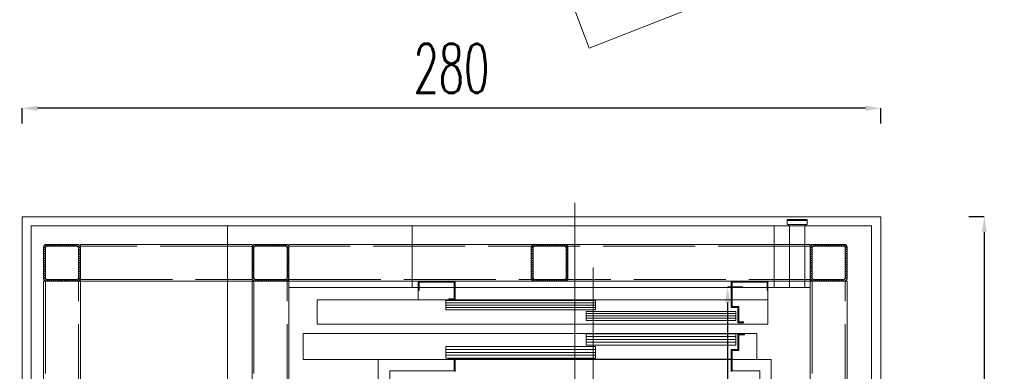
# Model space of a CAD drawing. Header units: millimetres. Extents: x 402 to 79005, y -7782 to 89952.
# Tile 67 of 256: x 26208 to 26529, y 15184 to 15298. Entities that reach past the tile are written whole.
import ezdxf
from ezdxf import colors
from ezdxf.entities.mleader import LeaderData, LeaderLine
from ezdxf.math import Vec2, Vec3

# ---------------------------------------------------------------- set-up
doc = ezdxf.new("R2010")
doc.units = ezdxf.units.MM
doc.header["$LTSCALE"] = 10
doc.linetypes.add('ACAD_ISO02W100', pattern=[15, 12, -3])
doc.linetypes.add('ACAD_ISO04W100', pattern=[30, 24, -3, 0, -3])
doc.layers.get('0').update_dxf_attribs({"lineweight": 0})
doc.layers.get('Defpoints').update_dxf_attribs({"color": 253})
for name, color, linetype, lineweight in [('0_A_DŹWIG OSOBOWY', 5, 'Continuous', 0), ('0_A_WYMIAROWANIE', 1, 'Continuous', 5), ('0_OPISY', 1, 'Continuous', 0), ('0_SZKLANA ELEWACJA SZYBU WINDOWEGO', 132, 'Continuous', 0), ('0_wymiarowanie', 1, 'Continuous', 0), ('A_SZYB WINDOWY', 7, 'Continuous', 0), ('AS_Belki', 145, 'Continuous', 0)]:
    doc.layers.add(name, color=color, linetype=linetype, lineweight=lineweight)
doc.styles.add('SIMPLEXD', font='simplex.shx', dxfattribs={"width": 0.6})
doc.styles.get("Standard").update_dxf_attribs({"font": 'arial.ttf'})
doc.dimstyles.new('1-100', dxfattribs={"dimtxt": 16, "dimasz": 5, "dimexe": 0, "dimexo": 0, "dimgap": 5, "dimtad": 1, "dimdec": 1, "dimtxsty": 'SIMPLEXD', "dimcen": 5, "dimclrt": 256, "dimadec": 0, "dimazin": 0, "dimtfac": 1, "dimtdec": 0, "dimtix": 1, "dimtmove": 1, "dimatfit": 3, "dimldrblk": 'LP', "dimfxl": 0, "dimarcsym": 0})
doc.dimstyles.new('ISO-25', dxfattribs={"dimtxt": 2.5, "dimasz": 2.5, "dimexe": 1.25, "dimexo": 0.625, "dimtad": 1, "dimtxsty": 'Standard', "dimcen": 2.5, "dimadec": 0, "dimazin": 0, "dimtfac": 1, "dimtmove": 0, "dimatfit": 3, "dimfxl": 0, "dimarcsym": 0})

# ---------------------------------------------------------------- blocks, each defined once
blk = doc.blocks.new('zw$BBA8')
for p, q in [((630.1, 106.1), (630.1, 3306.1)), ((1387.6, 3252.1), (1322.6, 3252.1)), ((1322.6, 3252.1), (1322.6, 3249.1)), ((1387.6, 3249.1), (1322.6, 3249.1)), ((1322.6, 3249.1), (1322.6, 3236.1)), ((1322.6, 3249.1), (1387.6, 3249.1)), ((1387.6, 3249.1), (1387.6, 3252.1)), ((1387.6, 3236.1), (1387.6, 3249.1)), ((-301.9, 3231.1), (-501.9, 3231.1)), ((-501.9, 3231.1), (-501.9, 181.1)), ((100.1, 3231.1), (-301.9, 3231.1)), ((100.1, 3031.1), (100.1, 3231.1)), ((1280.1, 3231.1), (100.1, 3231.1)), ((100.1, 3231.1), (100.1, 3111.1)), ((1330.1, 3231.1), (1280.1, 3231.1)), ((1280.1, 3231.1), (1280.1, 3031.1)), ((1280.1, 3111.1), (1280.1, 3231.1)), ((1322.6, 3236.1), (1387.6, 3236.1)), ((1382.6, 3236.1), (1327.6, 3236.1)), ((1327.6, 3236.1), (1327.6, 3231.1)), ((1327.6, 3231.1), (1382.6, 3231.1)), ((1380.1, 3231.1), (1330.1, 3231.1)), ((1330.1, 3031.1), (1330.1, 3231.1)), ((1398.1, 3231.1), (1380.1, 3231.1)), ((1380.1, 3231.1), (1380.1, 3031.1)), ((1382.6, 3231.1), (1382.6, 3236.1)), ((1598.1, 3231.1), (1398.1, 3231.1)), ((1598.1, 181.1), (1598.1, 3231.1)), ((100.1, 3111.1), (100.1, 3031.1)), ((690.1, 2721.1), (690.1, 3096.1)), ((1280.1, 3031.1), (1280.1, 3111.1)), ((120.1, 3051.1), (120.1, 3021.1)), ((240.1, 3051.1), (120.1, 3051.1)), ((240.1, 2991.1), (240.1, 3051.1)), ((1140.1, 3051.1), (1140.1, 2966.1)), ((1260.1, 3051.1), (1140.1, 3051.1)), ((1260.1, 3021.1), (1260.1, 3051.1)), ((-301.9, 3031.1), (-301.9, 2421.1)), ((-301.9, 3031.1), (100.1, 3031.1)), ((-301.9, 381.1), (-301.9, 3031.1)), ((100.1, 3031.1), (120.1, 3031.1)), ((120.1, 3021.1), (123.1, 3021.1)), ((120.1, 3021.1), (120.1, 2991.1)), ((123.1, 3021.1), (123.1, 3048.1)), ((123.1, 3048.1), (237.1, 3048.1)), ((123.1, 3031.1), (237.1, 3031.1)), ((237.1, 3048.1), (237.1, 2994.1)), ((240.1, 3031.1), (1140.1, 3031.1)), ((1143.1, 2969.1), (1143.1, 3048.1)), ((1143.1, 3048.1), (1257.1, 3048.1)), ((1143.1, 3031.1), (1257.1, 3031.1)), ((1257.1, 3048.1), (1257.1, 3021.1)), ((1257.1, 3021.1), (1260.1, 3021.1)), ((1260.1, 3031.1), (1280.1, 3031.1)), ((1260.1, 2991.1), (1260.1, 3021.1)), ((1280.1, 3031.1), (1330.1, 3031.1)), ((1330.1, 3031.1), (1380.1, 3031.1)), ((1380.1, 3031.1), (1398.1, 3031.1)), ((1398.1, 2106.1), (1398.1, 3031.1)), ((1398.1, 3031.1), (1398.1, 381.1)), ((1140.1, 2991.1), (-209.9, 2991.1)), ((-209.9, 2991.1), (-209.9, 2911.1)), ((120.1, 2991.1), (220.1, 2991.1)), ((697.5, 2988.1), (210.1, 2988.1)), ((210.1, 2988.1), (210.1, 2958.1)), ((237.1, 2994.1), (220.1, 2994.1)), ((220.1, 2994.1), (220.1, 2991.1)), ((220.1, 2991.1), (240.1, 2991.1)), ((240.1, 2991.1), (1140.1, 2991.1)), ((697.5, 2958.1), (697.5, 2988.1)), ((1260.1, 2991.1), (1143.1, 2991.1)), ((1143.1, 2991.1), (1260.1, 2991.1)), ((1260.1, 2911.1), (1260.1, 2991.1)), ((697.6, 2980.6), (210.1, 2980.6)), ((697.6, 2973.1), (210.1, 2973.1)), ((697.6, 2965.6), (210.1, 2965.6)), ((210.1, 2958.1), (697.5, 2958.1)), ((1140.1, 2966.1), (1162.1, 2966.1)), ((1165.1, 2969.1), (1143.1, 2969.1)), ((1162.1, 2966.1), (1162.1, 2916.1)), ((1165.1, 2919.1), (1165.1, 2969.1)), ((1155, 2953.1), (667.6, 2953.1)), ((667.6, 2953.1), (667.6, 2923.1)), ((1155.1, 2945.6), (667.6, 2945.6)), ((1155.1, 2938.1), (667.6, 2938.1)), ((1155.1, 2930.6), (667.6, 2930.6)), ((667.6, 2923.1), (1155, 2923.1)), ((1155, 2923.1), (1155, 2953.1)), ((-209.9, 2911.1), (1260.1, 2911.1)), ((1162.1, 2916.1), (1180.1, 2916.1)), ((1180.1, 2919.1), (1165.1, 2919.1)), ((1180.1, 2916.1), (1180.1, 2919.1)), ((1223.6, 2881.1), (-255.9, 2881.1)), ((-255.9, 2881.1), (-255.9, 2796.1)), ((1155, 2880.1), (667.6, 2880.1)), ((667.6, 2880.1), (667.6, 2843.1)), ((1155.1, 2870.9), (667.6, 2870.9)), ((1155.1, 2861.6), (667.6, 2861.6)), ((1155, 2843.1), (1155, 2880.1)), ((1183.6, 2879.1), (1162.1, 2879.1)), ((1162.1, 2879.1), (1162.1, 2829.1)), ((1165.1, 2876.1), (1183.6, 2876.1)), ((1165.1, 2826.1), (1165.1, 2876.1)), ((1183.6, 2876.1), (1183.6, 2879.1)), ((1223.6, 2796.1), (1223.6, 2881.1)), ((697.5, 2838.1), (210.1, 2838.1)), ((210.1, 2838.1), (210.1, 2801.1)), ((697.6, 2828.9), (210.1, 2828.9)), ((1155.1, 2852.4), (667.6, 2852.4)), ((667.6, 2843.1), (1155, 2843.1)), ((697.5, 2801.1), (697.5, 2838.1)), ((1162.1, 2829.1), (1140.1, 2829.1)), ((1140.1, 2829.1), (1140.1, 2756.1)), ((1143.1, 2826.1), (1165.1, 2826.1)), ((1143.1, 2759.1), (1143.1, 2826.1)), ((-255.9, 2796.1), (218.6, 2796.1)), ((-10.9, 2796.1), (-10.9, 616.1)), ((1271.1, 2796.1), (-10.9, 2796.1)), ((-10.9, 2796.1), (-10.9, 616.1)), ((1271.1, 2796.1), (-10.9, 2796.1)), ((-10.9, 2796.1), (-10.9, 616.1)), ((1271.1, 2796.1), (-10.9, 2796.1)), ((-10.9, 2796.1), (-10.9, 616.1)), ((1271.1, 2796.1), (-10.9, 2796.1)), ((697.6, 2819.6), (210.1, 2819.6)), ((697.6, 2810.4), (210.1, 2810.4)), ((210.1, 2801.1), (697.5, 2801.1)), ((240.1, 2799.1), (218.6, 2799.1)), ((218.6, 2799.1), (218.6, 2796.1)), ((218.6, 2796.1), (237.1, 2796.1)), ((237.1, 2796.1), (237.1, 2759.1)), ((240.1, 2756.1), (240.1, 2799.1)), ((1140.1, 2797.6), (240.1, 2797.6)), ((1143.1, 2796.1), (1223.6, 2796.1)), ((1271.1, 616.1), (1271.1, 2796.1)), ((1271.1, 616.1), (1271.1, 2796.1)), ((1271.1, 616.1), (1271.1, 2796.1)), ((1271.1, 616.1), (1271.1, 2796.1)), ((27.1, 2759.1), (27.1, 1836.1)), ((237.1, 2759.1), (27.1, 2759.1)), ((1233.1, 2759.1), (1143.1, 2759.1)), ((1233.1, 2106.1), (1233.1, 2759.1))]:
    blk.add_line(p, q)
blk = doc.blocks.new('*D3963')
at = {"layer": '0_wymiarowanie', "color": 0, "lineweight": -2}
for p, q in [((26444.01, 15210.98), (26439.01, 15210.98)), ((26439.01, 15205.98), (26439.01, 14950.98)), ((26444.01, 14945.98), (26439.01, 14945.98))]:
    blk.add_line(p, q, dxfattribs=at)
at = {"layer": '0_wymiarowanie', "color": 0, "lineweight": 9}
for points in [[(26439.85, 15205.98), (26438.18, 15205.98), (26439.01, 15210.98)], [(26438.18, 14950.98), (26439.85, 14950.98), (26439.01, 14945.98)]]:
    blk.add_solid(points, dxfattribs=at)
at = {"layer": 'Defpoints', "color": 0, "lineweight": 9}
for p in [(26453.11, 15210.98), (26439.01, 14945.98), (26447.08, 14945.98)]:
    blk.add_point(p, dxfattribs=at)
at = {"layer": '0_wymiarowanie', "insert": (26426.01, 15078.48), "char_height": 16, "attachment_point": 5, "rotation": 90, "style": 'SIMPLEXD'}
blk.add_mtext('265', dxfattribs=at)
blk = doc.blocks.new('LP')
for p, q in [((0, 1), (0, 0)), ((0, 0), (-1, 0)), ((0, -1), (0, 0)), ((0, 0), (1, 0))]:
    blk.add_line(p, q)
at = {"const_width": 0.2}
blk.add_lwpolyline([(0.707, 0.707), (-0.707, -0.707)], dxfattribs=at)
blk = doc.blocks.new('*D4052')
at = {"layer": '0_A_WYMIAROWANIE', "color": 0, "lineweight": -2}
for p, q in [((26208.95, 15264.23), (26208.95, 15269.23)), ((26483.95, 15269.23), (26213.95, 15269.23)), ((26488.95, 15264.23), (26488.95, 15269.23))]:
    blk.add_line(p, q, dxfattribs=at)
at = {"layer": '0_A_WYMIAROWANIE', "color": 0, "lineweight": 9}
for points in [[(26213.95, 15270.06), (26213.95, 15268.4), (26208.95, 15269.23)], [(26483.95, 15268.4), (26483.95, 15270.06), (26488.95, 15269.23)]]:
    blk.add_solid(points, dxfattribs=at)
at = {"layer": 'Defpoints', "color": 0, "lineweight": 9}
for p in [(26208.95, 15269.23), (26208.95, 15224.06), (26488.95, 15224.06)]:
    blk.add_point(p, dxfattribs=at)
at = {"layer": '0_A_WYMIAROWANIE', "insert": (26348.95, 15282.23), "char_height": 16, "attachment_point": 5, "style": 'SIMPLEXD'}
blk.add_mtext('280', dxfattribs=at)
blk = doc.blocks.new('*D4053')
at = {"layer": '0_A_WYMIAROWANIE', "color": 0, "lineweight": -2}
for p, q in [((26517.71, 15233.94), (26522.71, 15233.94)), ((26522.71, 15228.94), (26522.71, 14911.4)), ((26517.71, 14906.4), (26522.71, 14906.4))]:
    blk.add_line(p, q, dxfattribs=at)
at = {"layer": '0_A_WYMIAROWANIE', "color": 0, "lineweight": 9}
for points in [[(26523.54, 15228.94), (26521.88, 15228.94), (26522.71, 15233.94)], [(26521.88, 14911.4), (26523.54, 14911.4), (26522.71, 14906.4)]]:
    blk.add_solid(points, dxfattribs=at)
at = {"layer": 'Defpoints', "color": 0, "lineweight": 9}
for p in [(26488.95, 15233.94), (26488.95, 14906.4), (26522.71, 14906.4)]:
    blk.add_point(p, dxfattribs=at)
at = {"layer": '0_A_WYMIAROWANIE', "insert": (26508.19, 15070.17), "char_height": 16, "attachment_point": 5, "rotation": 90, "style": 'SIMPLEXD'}
blk.add_mtext('327,5', dxfattribs=at)
blk = doc.blocks.new('*D4588')
at = {"layer": '0_A_WYMIAROWANIE', "color": 0, "lineweight": -2}
blk.add_arc((29337.95, 15678.16), 175.39, 180.8167, 239.1833, dxfattribs=at)
at = {"layer": '0_A_WYMIAROWANIE', "color": 0}
for points in [[(29162.99, 15675.66), (29162.16, 15675.65), (29162.56, 15678.16)], [(29247.89, 15527.17), (29248.31, 15527.89), (29250.25, 15526.27)]]:
    blk.add_solid(points, dxfattribs=at)
at = {"layer": 'Defpoints', "color": 0}
for p in [(28877.95, 15678.16), (29337.95, 15678.16), (29337.95, 15678.16), (29197.52, 15573.07), (29107.95, 15279.79)]:
    blk.add_point(p, dxfattribs=at)
at = {"layer": '0_A_WYMIAROWANIE', "color": 0, "lineweight": 9, "insert": (29197.65, 15597.16), "char_height": 25, "attachment_point": 5, "rotation": 300}
blk.add_mtext('60%%d', dxfattribs=at)
blk = doc.blocks.new('zw$D85')
at = {"layer": '0_A_WYMIAROWANIE', "lineweight": 9}
blk.add_lwpolyline([(-230, -398.372), (0, 0)], dxfattribs=at)
blk.add_arc((0, 0), 460, 180, 240, dxfattribs=at)
dim = blk.add_angular_dim_2l(base=(-140.424, -105.083), line1=((-460, 0), (0, 0)), line2=((-230, -398.372), (0, 0)), dimstyle='ISO-25', override={"dimtxt": 25}, dxfattribs=at)
dim.commit()
dim.dimension.update_dxf_attribs({"geometry": '*D4588', "text_midpoint": (-140.296, -81), "insert": (-29337.947, -15678.157)})

msp = doc.modelspace()

# ---------------------------------------------------------------- hatches: boundary and pattern name
at = {"layer": 'AS_Belki'}
h = msp.add_hatch(dxfattribs=at)
h.set_pattern_fill('HYPECUTREGION', color=10, scale=0.5, angle=270, style=0, pattern_type=2)
h.set_pattern_definition([(315, (26255.57455, 15002.90297), (0.3535534, 0.3535534), [])])
h.paths.add_polyline_path([(26227.953, 15213.803), (26227.953, 15224.003, 0.4142136), (26227.053, 15224.903), (26216.853, 15224.903, 0.4142136), (26215.953, 15224.003), (26215.953, 15213.803, 0.4142136), (26216.853, 15212.903), (26227.053, 15212.903, 0.4142136)], flags=0)
h.paths.add_polyline_path([(26227.353, 15223.703), (26227.353, 15214.103, -0.4142136), (26226.753, 15213.503), (26217.153, 15213.503, -0.4142136), (26216.553, 15214.103), (26216.553, 15223.703, -0.4142136), (26217.153, 15224.303), (26226.753, 15224.303, -0.4142136)], flags=0)
h = msp.add_hatch(dxfattribs=at)
h.set_pattern_fill('HYPECUTREGION', color=10, scale=0.5, angle=270, style=0, pattern_type=2)
h.set_pattern_definition([(315, (26323.57455, 15002.90297), (0.3535534, 0.3535534), [])])
h.paths.add_polyline_path([(26295.953, 15213.803), (26295.953, 15224.003, 0.4142136), (26295.053, 15224.903), (26284.853, 15224.903, 0.4142136), (26283.953, 15224.003), (26283.953, 15213.803, 0.4142136), (26284.853, 15212.903), (26295.053, 15212.903, 0.4142136)], flags=0)
h.paths.add_polyline_path([(26295.353, 15223.703), (26295.353, 15214.103, -0.4142136), (26294.753, 15213.503), (26285.153, 15213.503, -0.4142136), (26284.553, 15214.103), (26284.553, 15223.703, -0.4142136), (26285.153, 15224.303), (26294.753, 15224.303, -0.4142136)], flags=0)
h = msp.add_hatch(dxfattribs=at)
h.set_pattern_fill('HYPECUTREGION', color=10, scale=0.5, angle=270, style=0, pattern_type=2)
h.set_pattern_definition([(315, (26414.57455, 15002.90297), (0.3535534, 0.3535534), [])])
h.paths.add_polyline_path([(26386.953, 15213.803), (26386.953, 15224.003, 0.4142136), (26386.053, 15224.903), (26375.853, 15224.903, 0.4142136), (26374.953, 15224.003), (26374.953, 15213.803, 0.4142136), (26375.853, 15212.903), (26386.053, 15212.903, 0.4142136)], flags=0)
h.paths.add_polyline_path([(26386.353, 15223.703), (26386.353, 15214.103, -0.4142136), (26385.753, 15213.503), (26376.153, 15213.503, -0.4142136), (26375.553, 15214.103), (26375.553, 15223.703, -0.4142136), (26376.153, 15224.303), (26385.753, 15224.303, -0.4142136)], flags=0)
h = msp.add_hatch(dxfattribs=at)
h.set_pattern_fill('HYPECUTREGION', color=10, scale=0.5, angle=270, style=0, pattern_type=2)
h.set_pattern_definition([(225, (26438.3318, 15002.90297), (-0.3535534, 0.3535534), [])])
h.paths.add_polyline_path([(26465.953, 15213.803), (26465.953, 15224.003, -0.4142136), (26466.853, 15224.903), (26477.053, 15224.903, -0.4142136), (26477.953, 15224.003), (26477.953, 15213.803, -0.4142136), (26477.053, 15212.903), (26466.853, 15212.903, -0.4142136)], flags=0)
h.paths.add_polyline_path([(26466.553, 15223.703), (26466.553, 15214.103, 0.4142136), (26467.153, 15213.503), (26476.753, 15213.503, 0.4142136), (26477.353, 15214.103), (26477.353, 15223.703, 0.4142136), (26476.753, 15224.303), (26467.153, 15224.303, 0.4142136)], flags=0)

# ---------------------------------------------------------------- linework, layer by layer
at = {"layer": '0_A_DŹWIG OSOBOWY', "lineweight": 0}
for points in [[(26275.953, 15230.903), (26485.953, 15230.903), (26485.953, 14925.903), (26275.953, 14925.903)], [(26295.953, 14945.903), (26465.953, 14945.903), (26465.953, 15210.903), (26295.953, 15210.903)]]:
    msp.add_lwpolyline(points, close=True, dxfattribs=at)
at = {"layer": '0_SZKLANA ELEWACJA SZYBU WINDOWEGO'}
for points in [[(26208.953, 15233.903), (26488.953, 15233.903), (26488.953, 14922.903), (26208.953, 14922.903)], [(26211.953, 15230.903), (26485.953, 15230.903), (26485.953, 14925.903), (26211.953, 14925.903)]]:
    msp.add_lwpolyline(points, close=True, dxfattribs=at)
at = {"layer": 'AS_Belki', "linetype": 'Continuous', "ltscale": 0.25}
for p, q in [((26227.053, 15224.903), (26216.853, 15224.903)), ((26217.153, 15224.303), (26226.753, 15224.303)), ((26227.953, 15224.003), (26227.953, 15224.903)), ((26283.953, 15224.903), (26227.953, 15224.903)), ((26295.053, 15224.903), (26284.853, 15224.903)), ((26285.153, 15224.303), (26294.753, 15224.303)), ((26295.953, 15224.003), (26295.953, 15224.903)), ((26465.953, 15224.903), (26295.953, 15224.903)), ((26386.053, 15224.903), (26375.853, 15224.903)), ((26376.153, 15224.303), (26385.753, 15224.303)), ((26465.953, 15224.003), (26465.953, 15224.903)), ((26466.853, 15224.903), (26477.053, 15224.903)), ((26476.753, 15224.303), (26467.153, 15224.303)), ((26215.953, 15224.003), (26215.953, 15213.803)), ((26216.553, 15214.103), (26216.553, 15223.703)), ((26227.353, 15223.703), (26227.353, 15214.103)), ((26227.953, 15224.003), (26227.953, 15213.803)), ((26283.953, 15224.003), (26283.953, 15213.803)), ((26284.553, 15214.103), (26284.553, 15223.703)), ((26295.353, 15223.703), (26295.353, 15214.103)), ((26295.953, 15224.003), (26295.953, 15213.803)), ((26374.953, 15224.003), (26374.953, 15213.803)), ((26375.553, 15214.103), (26375.553, 15223.703)), ((26386.353, 15223.703), (26386.353, 15214.103)), ((26386.953, 15224.003), (26386.953, 15213.803)), ((26465.953, 15224.003), (26465.953, 15213.803)), ((26466.553, 15223.703), (26466.553, 15214.103)), ((26477.353, 15214.103), (26477.353, 15223.703)), ((26477.953, 15224.003), (26477.953, 15213.803)), ((26215.953, 15212.903), (26215.953, 14943.903)), ((26215.953, 15212.903), (26216.853, 15212.903)), ((26216.853, 15212.903), (26227.053, 15212.903)), ((26226.753, 15213.503), (26217.153, 15213.503)), ((26227.053, 15212.903), (26227.953, 15212.903)), ((26227.953, 15212.903), (26227.953, 15213.762)), ((26227.953, 15212.903), (26283.953, 15212.903)), ((26227.953, 14943.903), (26227.953, 15212.903)), ((26283.953, 15212.903), (26283.953, 14943.903)), ((26283.953, 15212.903), (26284.853, 15212.903)), ((26284.853, 15212.903), (26295.053, 15212.903)), ((26294.753, 15213.503), (26285.153, 15213.503)), ((26295.053, 15212.903), (26295.953, 15212.903)), ((26295.953, 15212.903), (26295.953, 15213.803)), ((26295.953, 14943.903), (26295.953, 15212.903)), ((26295.953, 15212.903), (26465.953, 15212.903)), ((26375.853, 15212.903), (26386.053, 15212.903)), ((26385.753, 15213.503), (26376.153, 15213.503)), ((26465.953, 15212.903), (26465.953, 15213.803)), ((26465.953, 15212.903), (26465.953, 14943.903)), ((26465.953, 15212.903), (26466.853, 15212.903)), ((26477.053, 15212.903), (26466.853, 15212.903)), ((26467.153, 15213.503), (26476.753, 15213.503)), ((26477.053, 15212.903), (26477.953, 15212.903)), ((26477.953, 14943.903), (26477.953, 15212.903))]:
    msp.add_line(p, q, dxfattribs=at)
at = {"layer": 'AS_Belki', "color": 84, "linetype": 'ACAD_ISO02W100', "ltscale": 0.25}
for p, q in [((26283.953, 15224.303), (26227.953, 15224.303)), ((26465.953, 15224.303), (26295.953, 15224.303)), ((26216.553, 15212.903), (26216.553, 14943.903)), ((26227.353, 14943.903), (26227.353, 15212.903)), ((26227.953, 15213.503), (26283.953, 15213.503)), ((26284.553, 15212.903), (26284.553, 14943.903)), ((26295.353, 14943.903), (26295.353, 15212.903)), ((26295.953, 15213.503), (26465.953, 15213.503)), ((26466.553, 15212.903), (26466.553, 14943.903)), ((26477.353, 14943.903), (26477.353, 15212.903))]:
    msp.add_line(p, q, dxfattribs=at)
at = {"layer": 'AS_Belki', "color": 10, "linetype": 'ACAD_ISO04W100', "ltscale": 0.25}
for p, q in [((26215.953, 15212.903), (26215.953, 15212.903)), ((26283.953, 15212.903), (26283.953, 15212.903)), ((26477.953, 15212.903), (26477.953, 15212.903))]:
    msp.add_line(p, q, dxfattribs=at)
at = {"layer": 'AS_Belki', "linetype": 'Continuous', "ltscale": 0.25}
for centre, start, end in [((26216.853, 15224.003), 90, 180), ((26227.053, 15224.003), 0, 90), ((26284.853, 15224.003), 90, 180), ((26295.053, 15224.003), 0, 90), ((26375.853, 15224.003), 90, 180), ((26386.053, 15224.003), 0, 90), ((26466.853, 15224.003), 90, 180), ((26477.053, 15224.003), 0, 90), ((26216.853, 15213.803), 180, 270), ((26227.053, 15213.803), 270, 0), ((26284.853, 15213.803), 180, 270), ((26295.053, 15213.803), 270, 0), ((26375.853, 15213.803), 180, 270), ((26386.053, 15213.803), 270, 0), ((26466.853, 15213.803), 180, 270), ((26477.053, 15213.803), 270, 0)]:
    msp.add_arc(centre, 0.9, start, end, dxfattribs=at)
at = {"layer": 'AS_Belki', "linetype": 'Continuous', "ltscale": 0.25, "extrusion": (-1.5136e-13, 6.27875e-14, -1)}
for centre in [(-26217.153, 15223.703, 0), (-26285.153, 15223.703, 0), (-26376.153, 15223.703, 0)]:
    msp.add_arc(centre, 0.6, 0, 90, dxfattribs=at)
at = {"layer": 'AS_Belki', "linetype": 'Continuous', "ltscale": 0.25, "extrusion": (1.76696e-13, 3.78956e-14, -1)}
for centre in [(-26226.753, 15223.703, 0), (-26294.753, 15223.703, 0), (-26385.753, 15223.703, 0)]:
    msp.add_arc(centre, 0.6, 90, 180, dxfattribs=at)
at = {"layer": 'AS_Belki', "linetype": 'Continuous', "ltscale": 0.25, "extrusion": (-1.76696e-13, 3.78956e-14, -1)}
msp.add_arc((-26467.153, 15223.703, 0), 0.6, 0, 90, dxfattribs=at)
at = {"layer": 'AS_Belki', "linetype": 'Continuous', "ltscale": 0.25, "extrusion": (1.5136e-13, 6.27875e-14, -1)}
msp.add_arc((-26476.753, 15223.703, 0), 0.6, 90, 180, dxfattribs=at)
at = {"layer": 'AS_Belki', "linetype": 'Continuous', "ltscale": 0.25, "extrusion": (-1.5136e-13, -6.27875e-14, -1)}
for centre in [(-26217.153, 15214.103, 0), (-26285.153, 15214.103, 0), (-26376.153, 15214.103, 0)]:
    msp.add_arc(centre, 0.6, 270, 0, dxfattribs=at)
at = {"layer": 'AS_Belki', "linetype": 'Continuous', "ltscale": 0.25, "extrusion": (6.30096e-14, -1.51582e-13, -1)}
for centre in [(-26226.753, 15214.103), (-26294.753, 15214.103), (-26385.753, 15214.103)]:
    msp.add_arc(centre, 0.6, 180, 270, dxfattribs=at)
at = {"layer": 'AS_Belki', "linetype": 'Continuous', "ltscale": 0.25, "extrusion": (-6.30096e-14, -1.51582e-13, -1)}
msp.add_arc((-26467.153, 15214.103, 0), 0.6, 270, 0, dxfattribs=at)
at = {"layer": 'AS_Belki', "linetype": 'Continuous', "ltscale": 0.25, "extrusion": (1.5136e-13, -6.27875e-14, -1)}
msp.add_arc((-26476.753, 15214.103, 0), 0.6, 180, 270, dxfattribs=at)

# ---------------------------------------------------------------- block references
at = {"layer": '0_A_WYMIAROWANIE', "lineweight": 9, "rotation": 321.3660564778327}
msp.add_blockref('zw$D85', (26822.226, 15456.403), dxfattribs=at)
at = {"layer": 'A_SZYB WINDOWY', "xscale": 0.09999999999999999, "yscale": 0.09999999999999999, "zscale": 0.09999999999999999}
msp.add_blockref('zw$BBA8', (26326.147, 14907.792), dxfattribs=at)

# ---------------------------------------------------------------- dimensions: what is measured, and where the dimension line sits
at = {"layer": '0_A_WYMIAROWANIE', "color": 1}
dim = msp.add_linear_dim(base=(26208.953, 15269.229), p1=(26488.953, 15224.059), p2=(26208.953, 15224.059), dimstyle='1-100', dxfattribs=at)
dim.commit()
dim.dimension.update_dxf_attribs({"geometry": '*D4052', "text_midpoint": (26348.953, 15282.229)})
dim = msp.add_linear_dim(base=(26522.709, 14906.403), p1=(26488.953, 15233.944), p2=(26488.953, 14906.403), angle=90, dimstyle='1-100', dxfattribs=at)
dim.commit()
dim.dimension.update_dxf_attribs({"geometry": '*D4053', "text_midpoint": (26508.185, 15070.173)})
at = {"layer": '0_wymiarowanie'}
dim = msp.add_linear_dim(base=(26439.012, 14945.984), p1=(26453.109, 15210.984), p2=(26447.077, 14945.984), angle=90, dimstyle='1-100', dxfattribs=at)
dim.commit()
dim.dimension.update_dxf_attribs({"geometry": '*D3963', "text_midpoint": (26426.012, 15078.484)})

# ---------------------------------------------------------------- leaders
at = {"layer": '0_OPISY', "color": 5, "lineweight": 0}
ml = msp.add_multileader_mtext('Standard', dxfattribs=at)
ml.set_content('Projektowany kanał \\Pklimatyzacyjno-wentylacyjny \\Pz obudową \\Pz płyt elewacyjnych w kolorze szarym   \\P30x110 cm', color=5)
ml.set_leader_properties()
ml.build(insert=Vec2(0, 0))
ml.multileader.update_dxf_attribs({"dogleg_length": 0.36, "arrow_head_size": 10})
ctx = ml.context
ctx.base_point, ctx.char_height, ctx.arrow_head_size, ctx.landing_gap_size, ctx.plane_origin = Vec3(25927.15, 15220.843), 10, 10, 0.09, Vec3(25818.375, 15256.324)
ctx.text_align_type = 2
notes = []
notes.append((ctx, [(0, (1, 1, 0), (26157.868, 15220.843), (-1, 0), 0.36, [(0, [(26233.953, 15073.059)], 0, [])])]))
ctx.mtext.insert, ctx.mtext.alignment, ctx.mtext.flow_direction = Vec3(26157.418, 15225.932), 3, 5
for ctx, leaders in notes:
    for number, flags, end, landing, length, lines in leaders:
        leader = LeaderData()
        leader.index, (leader.has_last_leader_line, leader.has_dogleg_vector, leader.attachment_direction) = number, flags
        leader.last_leader_point, leader.dogleg_vector, leader.dogleg_length = Vec3(end), Vec3(landing), length
        for number, points, colour, breaks in lines:
            line = LeaderLine()
            line.index, line.vertices, line.color, line.breaks = number, Vec3.list(points), colors.encode_raw_color(colour), breaks
            leader.lines.append(line)
        ctx.leaders.append(leader)

doc.saveas('drawing.dxf')
